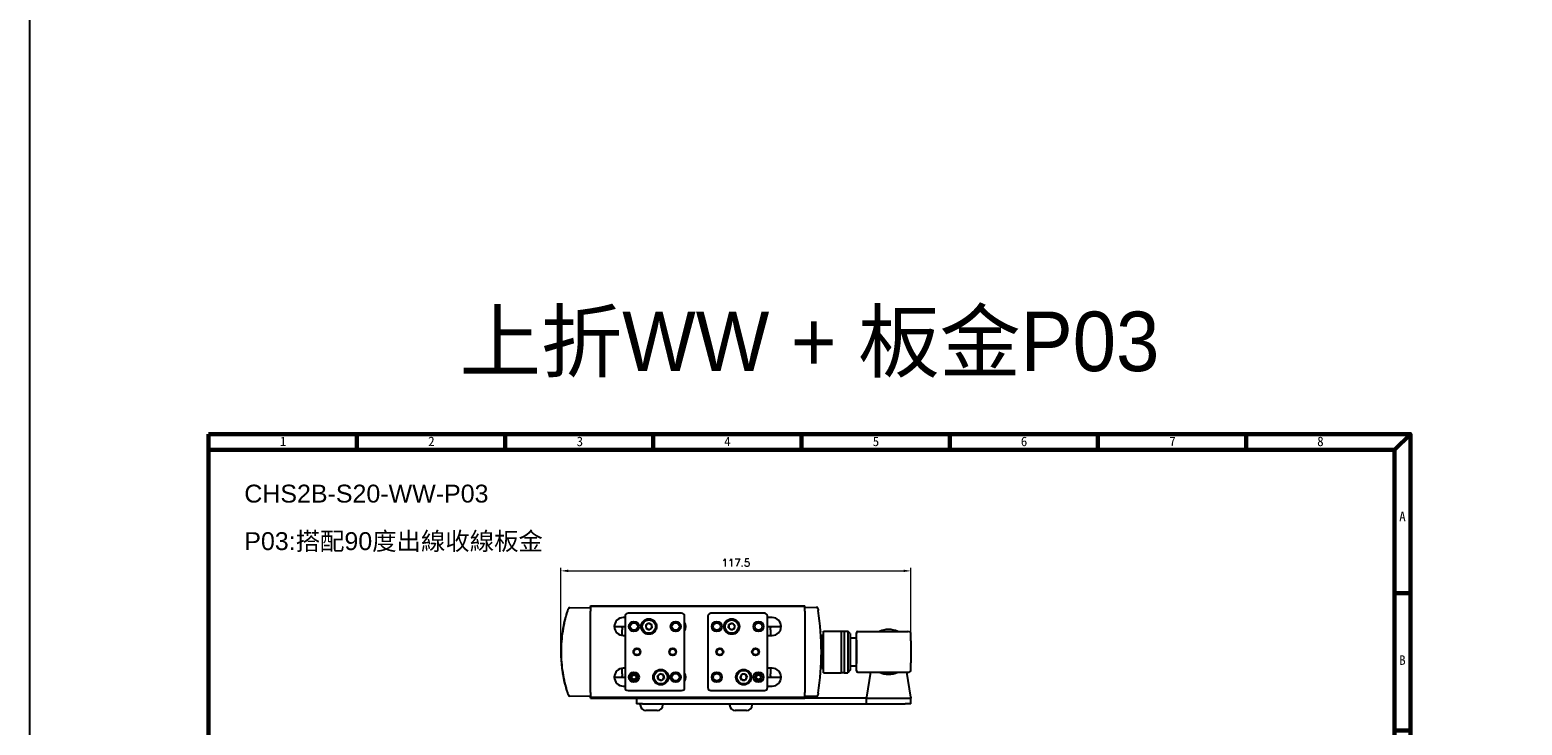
# Model space of a CAD drawing. Header units: inches. Extents: x 0 to 5655, y -2263 to 1330.
# Tile 204 of 231: x 4653 to 5154, y -542 to -309. Entities that reach past the tile are written whole.
import ezdxf
from ezdxf.enums import TextEntityAlignment as Align

# ---------------------------------------------------------------- set-up
doc = ezdxf.new("R2010")
doc.units = ezdxf.units.IN
doc.header["$MEASUREMENT"] = 0
doc.linetypes.add('SLD-實線', pattern=[0])
for name, color, linetype, lineweight in [('AM_0', 7, 'Continuous', 30), ('AM_5', 3, 'Continuous', 15), ('可見 (ISO)', 7, 'Continuous', 25)]:
    doc.layers.add(name, color=color, linetype=linetype, lineweight=lineweight)
doc.layers.add('BORDER', color=7, linetype='Continuous')
doc.layers.add('圖框', color=7, linetype='SLD-實線')
doc.styles.add('SEACAD_arial_ttf', font='arial.ttf', dxfattribs={"height": 0.2})
doc.styles.get("Standard").update_dxf_attribs({"font": 'arial.ttf'})
doc.styles.add('尺寸標註', font='romans.shx', dxfattribs={"bigfont": 'CHINESET.SHX'})
doc.styles.add('標題欄', font='txt')
doc.dimstyles.new('CNS1$0', dxfattribs={"dimtxt": 2.5, "dimasz": 2.5, "dimexe": 1, "dimexo": 1, "dimgap": 1.5, "dimtad": 1, "dimtoh": 1, "dimdec": 1, "dimdsep": 46, "dimtxsty": '尺寸標註', "dimcen": 0, "dimclrd": 2, "dimclre": 2, "dimclrt": 1, "dimadec": 0, "dimazin": 2, "dimtp": 0.1, "dimtm": 0.1, "dimtfac": 0.71, "dimtdec": 1, "dimtmove": 0, "dimatfit": 0, "dimfxl": 0, "dimlwd": 13, "dimlwe": 13, "dimarcsym": 0})

# ---------------------------------------------------------------- blocks, each defined once
blk = doc.blocks.new('A4-英文圖框-橫式')
at = {"layer": 'BORDER', "color": 123, "linetype": 'Continuous', "lineweight": 60, "ltscale": 25.4}
for p, q in [((2201.45, 183.5), (2201.45, 188.79)), ((2251.2, 183.5), (2251.2, 188.79)), ((2300.95, 183.5), (2300.95, 188.79)), ((2350.7, 183.5), (2350.7, 188.79)), ((2400.45, 183.5), (2400.45, 188.79)), ((2450.2, 183.5), (2450.2, 188.79)), ((2499.95, 183.5), (2499.95, 188.79)), ((2549.79, 183.5), (2555.09, 188.79)), ((2151.7, 183.5), (2549.79, 183.5)), ((2549.79, 183.5), (2549.79, -95.06)), ((2549.79, 135.31), (2555.09, 135.31)), ((2549.79, 89.23), (2555.09, 89.23)), ((2549.79, 43.16), (2555.09, 43.16)), ((2549.79, -2.91), (2555.09, -2.91)), ((2151.7, -57.78), (2549.79, -57.78))]:
    blk.add_line(p, q, dxfattribs=at)
at = {"layer": 'BORDER', "color": 60, "linetype": 'Continuous', "ltscale": 25.4}
for p, q in [((2166.7, -65.63), (2166.7, -57.78)), ((2255, -65.63), (2255, -57.78)), ((2275.1, -65.63), (2275.1, -57.78)), ((2364.21, -57.78), (2364.21, -95.06)), ((2388.73, -65.63), (2388.73, -57.78)), ((2437.78, -65.63), (2437.78, -57.78)), ((2452.78, -65.63), (2452.78, -57.78)), ((2491.17, -65.63), (2491.17, -57.78)), ((2506.17, -65.63), (2506.17, -57.78)), ((2520.48, -65.63), (2520.48, -57.78)), ((2535.48, -65.63), (2535.48, -57.78)), ((2151.7, -65.63), (2549.79, -65.63)), ((2155.17, -67.6), (2153.51, -70.48)), ((2155.17, -67.6), (2156.84, -70.48)), ((2158.28, -65.63), (2158.28, -95.06)), ((2220.31, -65.63), (2220.31, -95.06)), ((2236.88, -65.63), (2236.88, -95.06)), ((2255, -65.63), (2255, -95.06)), ((2278.15, -65.63), (2278.15, -72.99)), ((2291.22, -65.63), (2291.22, -80.35)), ((2305.82, -65.63), (2305.82, -72.99)), ((2315.82, -65.63), (2315.82, -72.99)), ((2325.82, -65.63), (2325.82, -72.99)), ((2335.82, -65.63), (2335.82, -72.99)), ((2345.82, -65.63), (2345.82, -72.99)), ((2355.82, -65.63), (2355.82, -72.99)), ((2364.21, -65.63), (2364.21, -95.06)), ((2364.22, -65.63), (2364.22, -72.99)), ((2364.22, -65.63), (2364.22, -72.99)), ((2388.73, -95.06), (2388.73, -65.63)), ((2413.26, -95.06), (2413.26, -65.63)), ((2437.78, -95.06), (2437.78, -65.63)), ((2462.31, -95.06), (2462.31, -65.63)), ((2151.7, -72.99), (2364.21, -72.99)), ((2153.51, -70.48), (2156.84, -70.48)), ((2266.98, -72.99), (2266.98, -80.35)), ((2315.96, -72.99), (2315.96, -80.35)), ((2328.19, -72.99), (2328.19, -80.35)), ((2364.21, -72.99), (2462.31, -72.99)), ((2151.7, -80.35), (2364.21, -80.35)), ((2264.44, -80.35), (2264.44, -87.7)), ((2315.96, -80.35), (2315.96, -87.7)), ((2328.19, -80.35), (2328.19, -87.7)), ((2364.21, -80.35), (2388.73, -80.35)), ((2151.7, -87.7), (2364.21, -87.7)), ((2264.44, -87.7), (2264.44, -95.06)), ((2321.74, -87.7), (2321.74, -95.06)), ((2332.11, -87.7), (2332.11, -95.06)), ((2364.21, -95.06), (2549.79, -95.06))]:
    blk.add_line(p, q, dxfattribs=at)
at = {"layer": 'BORDER', "color": 2, "linetype": 'Continuous', "ltscale": 25.4}
for p, q in [((2313.17, -67.68), (2310.88, -71.65)), ((2323.06, -67.68), (2320.77, -71.65)), ((2332.82, -67.68), (2330.53, -71.65)), ((2342.95, -67.68), (2340.66, -71.65)), ((2353.07, -67.68), (2350.78, -71.65)), ((2296.65, -71.76), (2295.82, -70.33)), ((2295.82, -70.33), (2297.47, -70.33)), ((2297.47, -70.33), (2296.65, -71.76)), ((2298.3, -71.76), (2297.47, -70.33)), ((2297.47, -70.33), (2299.12, -70.33)), ((2299.12, -70.33), (2298.3, -71.76)), ((2299.94, -71.76), (2299.12, -70.33)), ((2299.12, -70.33), (2300.77, -70.33)), ((2300.77, -70.33), (2299.94, -71.76)), ((2310.88, -71.65), (2310.05, -70.22)), ((2310.05, -70.22), (2311.7, -70.22)), ((2320.77, -71.65), (2319.94, -70.22)), ((2319.94, -70.22), (2321.59, -70.22)), ((2330.53, -71.65), (2329.7, -70.22)), ((2329.7, -70.22), (2331.35, -70.22)), ((2340.66, -71.65), (2339.84, -70.22)), ((2339.84, -70.22), (2341.48, -70.22)), ((2350.78, -71.65), (2349.96, -70.22)), ((2349.96, -70.22), (2351.61, -70.22)), ((2311.98, -79.13), (2311.16, -77.71)), ((2311.16, -77.71), (2312.8, -77.71)), ((2314.27, -75.17), (2311.98, -79.13))]:
    blk.add_line(p, q, dxfattribs=at)
at = {"layer": 'BORDER', "color": 4, "linetype": 'Continuous', "ltscale": 25.4}
for p, q in [((2371.71, -74.01), (2371.71, -80.23)), ((2374.82, -77.12), (2368.6, -77.12)), ((2375.39, -77.12), (2384.51, -77.12))]:
    blk.add_line(p, q, dxfattribs=at)
at = {"layer": 'BORDER', "color": 7, "linetype": 'Continuous', "ltscale": 25.4}
for p, q in [((2376.83, -76.06), (2383.16, -74.99)), ((2383.16, -74.99), (2383.16, -79.24)), ((2376.83, -76.06), (2376.83, -78.37)), ((2376.83, -78.37), (2383.16, -79.24))]:
    blk.add_line(p, q, dxfattribs=at)
at = {"layer": 'BORDER', "color": 123, "linetype": 'Continuous', "ltscale": 25.4}
for p, q in [((2145.01, -85.54), (2145.01, -95.06)), ((2145.01, -95.06), (2147.66, -95.06))]:
    blk.add_line(p, q, dxfattribs=at)
at = {"layer": 'BORDER', "color": 123, "linetype": 'Continuous', "lineweight": 60, "ltscale": 25.4}
blk.add_lwpolyline([(2151.7, 188.79), (2555.09, 188.79), (2555.09, -95.06), (2151.7, -95.06)], close=True, dxfattribs=at)
at = {"layer": 'BORDER', "color": 7, "linetype": 'Continuous', "ltscale": 25.4}
for radius in [2.13, 1.26]:
    blk.add_circle((2371.71, -77.12), radius, dxfattribs=at)
at = {"layer": 'BORDER', "color": 2, "linetype": 'Continuous', "ltscale": 25.4}
for centre, start, end in [((2359.2, -70.55), 39.8056, 162.5792), ((2361.14, -68.94), 219.8056, 342.5792)]:
    blk.add_arc(centre, 1.26, start, end, dxfattribs=at)
at = {"layer": '可見 (ISO)', "lineweight": 5}
for p, q in [((2464.86, -74.45), (2465.34, -72.94)), ((2466.49, -74.45), (2464.86, -74.45)), ((2465.42, -72.7), (2465.34, -72.94)), ((2465.42, -72.7), (2470.26, -72.7)), ((2466.2, -75.35), (2466.49, -74.45)), ((2468.06, -74.45), (2467.77, -75.35)), ((2469.69, -74.45), (2468.06, -74.45)), ((2470.18, -72.94), (2469.69, -74.45)), ((2469.97, -75.48), (2470.53, -73.73)), ((2470.18, -72.94), (2470.26, -72.7)), ((2471.95, -74.66), (2471.69, -75.48)), ((2471.8, -72.7), (2474.55, -72.7)), ((2473.43, -74.66), (2471.95, -74.66)), ((2473.17, -75.48), (2473.43, -74.66)), ((2475.2, -74.5), (2474.89, -75.48)), ((2475.55, -72.7), (2475.59, -72.94)), ((2475.55, -72.7), (2477.31, -72.7)), ((2476.04, -75.35), (2475.59, -72.94)), ((2477.34, -72.94), (2477.31, -72.7)), ((2477.34, -72.94), (2477.59, -74.57)), ((2477.59, -74.57), (2478.86, -72.94)), ((2480.66, -72.94), (2478.67, -75.35)), ((2479.05, -72.7), (2478.86, -72.94)), ((2479.05, -72.7), (2480.86, -72.7)), ((2480.09, -75.48), (2480.65, -73.73)), ((2480.66, -72.94), (2480.86, -72.7)), ((2482.08, -74.66), (2481.81, -75.48)), ((2481.92, -72.7), (2484.68, -72.7)), ((2483.55, -74.66), (2482.08, -74.66)), ((2483.29, -75.48), (2483.55, -74.66)), ((2485.33, -74.5), (2485.01, -75.48)), ((2464.9, -79.28), (2465.84, -76.38)), ((2466.47, -79.28), (2464.9, -79.28)), ((2465.84, -76.38), (2467.4, -76.38)), ((2465.99, -75.96), (2466.06, -75.75)), ((2467.55, -75.96), (2465.99, -75.96)), ((2466.06, -75.75), (2467.62, -75.75)), ((2467.77, -75.35), (2466.2, -75.35)), ((2467.4, -76.38), (2466.47, -79.28)), ((2467.62, -75.75), (2467.55, -75.96)), ((2469.25, -77.77), (2469.66, -76.5)), ((2469.66, -76.5), (2471.36, -76.5)), ((2469.79, -76.08), (2469.86, -75.88)), ((2471.49, -76.08), (2469.79, -76.08)), ((2469.86, -75.88), (2471.56, -75.88)), ((2471.69, -75.48), (2469.97, -75.48)), ((2472.78, -79.33), (2470.03, -79.33)), ((2471.36, -76.5), (2471.09, -77.31)), ((2471.09, -77.31), (2472.57, -77.31)), ((2471.56, -75.88), (2471.49, -76.08)), ((2472.57, -77.31), (2472.83, -76.5)), ((2472.83, -76.5), (2474.53, -76.5)), ((2472.99, -76.08), (2473.06, -75.88)), ((2474.69, -76.08), (2472.99, -76.08)), ((2473.06, -75.88), (2474.76, -75.88)), ((2474.89, -75.48), (2473.17, -75.48)), ((2474.53, -76.5), (2473.94, -78.35)), ((2474.76, -75.88), (2474.69, -76.08)), ((2475.3, -79.28), (2476.23, -76.38)), ((2476.87, -79.28), (2475.3, -79.28)), ((2478.67, -75.35), (2476.04, -75.35)), ((2476.16, -75.96), (2476.12, -75.75)), ((2476.12, -75.75), (2478.35, -75.75)), ((2478.18, -75.96), (2476.16, -75.96)), ((2476.23, -76.38), (2477.8, -76.38)), ((2477.8, -76.38), (2476.87, -79.28)), ((2478.35, -75.75), (2478.18, -75.96)), ((2479.37, -77.77), (2479.78, -76.5)), ((2479.78, -76.5), (2481.48, -76.5)), ((2479.92, -76.08), (2479.98, -75.88)), ((2481.61, -76.08), (2479.92, -76.08)), ((2479.98, -75.88), (2481.68, -75.88)), ((2481.81, -75.48), (2480.09, -75.48)), ((2482.91, -79.33), (2480.15, -79.33)), ((2481.48, -76.5), (2481.22, -77.31)), ((2481.22, -77.31), (2482.69, -77.31)), ((2481.68, -75.88), (2481.61, -76.08)), ((2482.69, -77.31), (2482.95, -76.5)), ((2482.95, -76.5), (2484.65, -76.5)), ((2483.11, -76.08), (2483.18, -75.88)), ((2484.81, -76.08), (2483.11, -76.08)), ((2483.18, -75.88), (2484.88, -75.88)), ((2485.01, -75.48), (2483.29, -75.48)), ((2484.65, -76.5), (2484.06, -78.35)), ((2484.88, -75.88), (2484.81, -76.08))]:
    blk.add_line(p, q, dxfattribs=at)
for centre, radius, start, end in [((2471.99, -74.24), 1.55, 123.3001, 160.8894), ((2474.52, -73.55), 0.85, 349.7215, 45.5037), ((2469.75, -73.08), 5.64, 345.4024, 353.6243), ((2482.12, -74.24), 1.55, 123.3001, 160.8894), ((2484.64, -73.55), 0.85, 349.7215, 45.5037), ((2479.87, -73.08), 5.64, 345.4024, 353.6243), ((2470.02, -78.48), 0.85, 172.7215, 270.3361), ((2474.81, -78.7), 5.64, 170.4732, 176.6243), ((2472.48, -77.8), 1.55, 281.1769, 339.4117), ((2484.93, -78.7), 5.64, 170.4732, 176.6243), ((2480.15, -78.48), 0.85, 172.7215, 270.3361), ((2482.61, -77.8), 1.55, 281.1769, 339.4117)]:
    blk.add_arc(centre, radius, start, end, dxfattribs=at)
for points, knots in [([(2471.14, -72.94), (2471.22, -72.89), (2471.31, -72.84), (2471.53, -72.75), (2471.66, -72.72), (2471.8, -72.7)], [0.7632588, 0.7632588, 0.7632588, 0.7632588, 0.8183582, 0.8183582, 0.8969132, 0.8969132, 0.8969132, 0.8969132]), ([(2475.11, -72.94), (2475.04, -72.87), (2474.94, -72.81), (2474.75, -72.73), (2474.65, -72.71), (2474.55, -72.7)], [0.3846511, 0.3846511, 0.3846511, 0.3846511, 0.4469665, 0.4469665, 0.5029651, 0.5029651, 0.5029651, 0.5029651]), ([(2481.26, -72.94), (2481.34, -72.89), (2481.43, -72.84), (2481.65, -72.75), (2481.79, -72.72), (2481.92, -72.7)], [0.7632591, 0.7632591, 0.7632591, 0.7632591, 0.8183584, 0.8183584, 0.8969135, 0.8969135, 0.8969135, 0.8969135]), ([(2485.23, -72.94), (2485.16, -72.87), (2485.06, -72.81), (2484.87, -72.73), (2484.77, -72.71), (2484.68, -72.7)], [0.3846512, 0.3846512, 0.3846512, 0.3846512, 0.4469719, 0.4469719, 0.5029651, 0.5029651, 0.5029651, 0.5029651])]:
    blk.add_open_spline(points, degree=3, knots=knots, dxfattribs=at)
at = {"color": 60, "style": '標題欄'}
for s, p in [('1', (2175.64, 184.72)), ('2', (2225.41, 184.72)), ('3', (2275.22, 184.72)), ('4', (2324.76, 184.72)), ('5', (2374.61, 184.72)), ('6', (2424.32, 184.72)), ('7', (2474.15, 184.72)), ('8', (2523.79, 184.72)), ('A', (2551.33, 159.51)), ('B', (2551.33, 111.26)), ('C', (2551.33, 64.66)), ('D', (2551.33, 19.54)), ('E', (2551.33, -27.06))]:
    blk.add_text(s, height=3.18, dxfattribs=at).set_placement(p)
at = {"color": 3, "style": '標題欄'}
for s, p in [('7', (2474.15, 184.72)), ('A', (2551.33, 159.51)), ('B', (2551.33, 111.26)), ('C', (2551.33, 64.66)), ('D', (2551.33, 19.54)), ('E', (2551.33, -27.06))]:
    blk.add_text(s, height=3.18, dxfattribs=at).set_placement(p)
at = {"layer": 'BORDER', "color": 7, "linetype": 'Continuous', "ltscale": 25.4, "style": 'SEACAD_arial_ttf', "width": 0.8}
blk.add_text('TOYO Automation Co., Ltd.', height=4.8353, dxfattribs=at).set_placement((2474.42, -80.83), align=Align.TOP_LEFT)
at = {"layer": '圖框', "style": '標題欄'}
for s, height, p in [('Product', 2.605, (2153.34, -59.85)), ('Specification', 2.6053, (2255.83, -60.09)), ('Part number', 2.6053, (2368.46, -59.91)), (' Material', 2.605, (2438.46, -59.91)), ('Item', 2.605, (2495.44, -59.94)), ('Scale', 2.605, (2523.91, -59.86)), ('Modification', 2.6053, (2178.41, -67.5)), ('Date', 2.605, (2224.93, -67.39)), ('Modified by', 2.6053, (2236.78, -67.84)), ('General tolerance：', 1.8237, (2256.11, -70.24)), ('Unmarked', 1.824, (2256.11, -66.79)), ('Surface', 1.377, (2278.84, -66.96)), ('Roughness(Ra)', 1.377, (2278.84, -69.44)), ('G', 1.82, (2297.75, -67.35)), ('0.8', 1.824, (2308.88, -67.24)), ('1.2', 1.824, (2318.77, -67.24)), ('1.6', 1.824, (2328.53, -67.24)), ('3.2', 1.824, (2338.81, -67.24)), ('6.3', 1.824, (2348.61, -67.24)), ('treatment', 2.605, (2368.64, -69.6)), ('Surface', 2.605, (2368.64, -66.07)), ('Heat treatment', 2.6053, (2414.74, -67.75)), ('1', 2.61, (2154.01, -74.74)), ('Common', 1.824, (2255.52, -73.98)), ('Unmarked chamfer :C0.5', 1.2273, (2267.87, -74.6)), ('Unmarked', 1.596, (2291.45, -74.18)), ('6.3', 1.824, (2310.42, -74.74)), ('Processed', 1.824, (2317.04, -74.04)), ('Vernier tolerance  300 lower %%P0.1', 1.8237, (2329.1, -74.41)), ('Audit', 2.605, (2389.49, -74.05)), ('Design', 2.605, (2414.01, -74.05)), ('Draw', 2.605, (2438.54, -74.05)), ('standards', 1.824, (2255.52, -77.01)), ('Unmarked corner rounding: R0.5', 1.2273, (2267.85, -77.03)), ('surface roughness :', 1.5965, (2291.45, -76.81)), ('parts', 1.824, (2317.04, -77.12)), ('300~600%%P 0.15  600~1000%%P 0.2', 1.8237, (2329.1, -77.45)), ('2', 2.61, (2154.01, -83.35)), ('Stamping', 1.614, (2255.3, -82.23)), (' part', 1.614, (2256.6, -84.6)), ('Vernier tolerance 6 lower %%P0.3  6~30%%P0.5  30~120%%P0.8', 1.6062, (2265.15, -82.07)), ('120~400%%P1.2  400~1000%%P2  1000~2000%%P3', 1.6062, (2265, -84.87)), ('Stamping part', 1.4514, (2316.36, -81.99)), ('laser cutting', 1.4514, (2316.61, -84.12)), ('t=6~10%%P0.15 t=10 up %%P0.2', 1.8237, (2328.87, -84.76)), ('Vernier tolerance  t=0.6~5%%P0.1', 1.8237, (2328.96, -81.48)), ('Aluminum', 1.39, (2255.52, -89.35)), ('Vernier tolerance 10 lower %%P0.2  10~25%%P0.25  25~38%%P0.3', 1.7169, (2265.25, -89.01)), ('Welding', 1.824, (2322.95, -89.17)), ('Vernier tolerance 300 lower %%P0.5  ', 1.6654, (2333.05, -89.26)), ('Unit : mm', 2.605, (2368.45, -85.94)), ('3', 2.61, (2154.01, -90.71)), ('extrusion', 1.39, (2255.52, -91.81)), ('38~50%%P0.5  50~100%%P0.6  100~180%%P0.8  180 up %%P1.0', 1.7169, (2265.25, -91.86)), ('parts', 1.824, (2322.95, -92.06)), ('300~600%%P0.7   600~1000%%P1.0', 1.6654, (2333.19, -91.93))]:
    blk.add_text(s, height=height, dxfattribs=at).set_placement(p, align=Align.TOP_LEFT)
blk = doc.blocks.new('*D762')
at = {"layer": 'AM_5', "color": 2, "lineweight": 13}
for p, q in [((4831.32, -516.73), (4831.32, -489.53)), ((4833.82, -490.53), (4946.34, -490.53)), ((4948.84, -513.08), (4948.84, -489.53))]:
    blk.add_line(p, q, dxfattribs=at)
at = {"layer": 'AM_5', "color": 2}
for points in [[(4833.82, -490.11), (4833.82, -490.94), (4831.32, -490.53)], [(4946.34, -490.11), (4946.34, -490.94), (4948.84, -490.53)]]:
    blk.add_solid(points, dxfattribs=at)
at = {"layer": 'Defpoints', "color": 0}
for p in [(4948.84, -490.53), (4948.84, -514.08), (4831.32, -517.73)]:
    blk.add_point(p, dxfattribs=at)
at = {"layer": 'AM_5', "color": 1, "insert": (4890.08, -487.78), "char_height": 2.5, "attachment_point": 5, "style": '尺寸標註'}
blk.add_mtext('117.5', dxfattribs=at)

msp = doc.modelspace()

# ---------------------------------------------------------------- linework, layer by layer
at = {"color": 2}
msp.add_lwpolyline([(4653.092, 513.153), (5654.873, 513.153), (5654.873, -1252.268), (4653.092, -1252.268)], close=True, dxfattribs=at)
at = {"layer": '可見 (ISO)'}
for p, q in [((4834.337, -502.898), (4841.267, -502.777)), ((4841.267, -502.527), (4841.267, -502.227)), ((4841.267, -502.227), (4913.267, -502.227)), ((4841.267, -502.527), (4841.267, -504.027)), ((4913.267, -502.527), (4841.267, -502.527)), ((4841.267, -531.427), (4841.267, -504.027)), ((4845.667, -502.327), (4841.867, -502.327)), ((4841.867, -502.527), (4841.867, -502.327)), ((4845.667, -502.527), (4845.667, -502.327)), ((4852.864, -505.727), (4852.864, -529.727)), ((4871.864, -504.727), (4853.864, -504.727)), ((4872.864, -529.727), (4872.864, -505.727)), ((4880.67, -505.727), (4880.67, -529.727)), ((4899.67, -504.727), (4881.67, -504.727)), ((4900.67, -529.727), (4900.67, -505.727)), ((4912.667, -502.327), (4908.867, -502.327)), ((4908.867, -502.527), (4908.867, -502.327)), ((4912.667, -502.527), (4912.667, -502.327)), ((4913.267, -502.527), (4913.267, -502.227)), ((4913.267, -504.027), (4913.267, -502.527)), ((4913.267, -502.777), (4917.093, -502.71)), ((4913.267, -504.027), (4913.267, -531.427)), ((4832.854, -506.747), (4832.647, -506.751)), ((4849.267, -509.227), (4852.864, -509.227)), ((4851.864, -509.697), (4851.864, -509.227)), ((4851.864, -509.697), (4851.864, -510.334)), ((4851.864, -512.2), (4851.864, -510.334)), ((4852.864, -506.227), (4852.267, -506.227)), ((4859.8, -508.75), (4860.746, -508.067)), ((4859.8, -508.75), (4859.918, -509.91)), ((4860.982, -510.387), (4859.918, -509.91)), ((4860.746, -508.067), (4861.81, -508.545)), ((4860.982, -510.387), (4861.928, -509.705)), ((4861.928, -509.705), (4861.81, -508.545)), ((4872.864, -509.227), (4873.267, -509.227)), ((4887.582, -509.648), (4887.761, -508.496)), ((4887.582, -509.648), (4888.491, -510.38)), ((4887.761, -508.496), (4888.849, -508.075)), ((4889.578, -509.958), (4888.491, -510.38)), ((4889.758, -508.806), (4888.849, -508.075)), ((4889.578, -509.958), (4889.758, -508.806)), ((4902.267, -506.227), (4900.67, -506.227)), ((4900.67, -509.227), (4905.267, -509.227)), ((4901.67, -509.227), (4901.67, -509.697)), ((4901.67, -510.334), (4901.67, -509.697)), ((4901.67, -510.334), (4901.67, -512.227)), ((4919.437, -524.727), (4919.437, -510.727)), ((4919.437, -510.727), (4925.437, -510.727)), ((4925.437, -510.727), (4925.437, -524.727)), ((4925.437, -510.827), (4926.437, -510.827)), ((4926.437, -510.727), (4926.437, -524.727)), ((4926.437, -510.727), (4927.632, -510.727)), ((4927.632, -510.727), (4927.632, -524.727)), ((4928.437, -511.532), (4927.632, -510.727)), ((4931.037, -510.877), (4947.837, -510.877)), ((4852.267, -512.227), (4852.864, -512.227)), ((4900.67, -512.227), (4902.267, -512.227)), ((4919.037, -512.477), (4918.616, -512.477)), ((4919.037, -512.227), (4919.437, -511.827)), ((4919.037, -523.227), (4919.037, -512.227)), ((4928.437, -511.532), (4928.437, -523.922)), ((4928.437, -512.977), (4930.537, -512.977)), ((4930.537, -511.377), (4930.537, -511.566)), ((4930.537, -511.566), (4930.537, -511.377)), ((4930.537, -513.769), (4930.537, -511.566)), ((4930.537, -513.769), (4930.537, -511.566)), ((4930.537, -513.769), (4930.537, -521.685)), ((4930.537, -521.685), (4930.537, -513.769)), ((4948.837, -514.081), (4948.837, -511.877)), ((4948.837, -514.081), (4948.837, -521.373)), ((4851.864, -525.121), (4851.864, -523.254)), ((4851.864, -525.121), (4851.864, -525.757)), ((4851.864, -526.227), (4851.864, -525.757)), ((4852.864, -523.227), (4852.267, -523.227)), ((4864.675, -525.076), (4863.773, -525.816)), ((4863.962, -526.966), (4863.773, -525.816)), ((4865.766, -525.488), (4864.675, -525.076)), ((4865.766, -525.488), (4865.955, -526.639)), ((4892.093, -525.213), (4891.504, -526.22)), ((4893.26, -525.221), (4892.093, -525.213)), ((4893.26, -525.221), (4893.836, -526.235)), ((4902.267, -523.227), (4900.67, -523.227)), ((4901.67, -523.227), (4901.67, -525.121)), ((4901.67, -525.757), (4901.67, -525.121)), ((4901.67, -525.757), (4901.67, -526.227)), ((4919.037, -522.977), (4918.616, -522.977)), ((4919.037, -523.227), (4919.437, -523.627)), ((4919.437, -524.727), (4925.437, -524.727)), ((4925.437, -524.627), (4926.437, -524.627)), ((4926.437, -524.727), (4927.632, -524.727)), ((4928.437, -523.922), (4927.632, -524.727)), ((4928.437, -522.477), (4930.537, -522.477)), ((4930.537, -523.889), (4930.537, -521.685)), ((4930.537, -523.889), (4930.537, -521.685)), ((4930.537, -523.889), (4930.537, -524.077)), ((4930.537, -524.077), (4930.537, -523.889)), ((4931.037, -524.577), (4947.837, -524.577)), ((4935.24, -524.577), (4933.916, -532.993)), ((4948.758, -532.993), (4947.434, -524.577)), ((4948.837, -523.577), (4948.837, -521.373)), ((4832.854, -528.707), (4832.647, -528.704)), ((4849.267, -526.227), (4852.864, -526.227)), ((4852.267, -529.227), (4852.864, -529.227)), ((4853.864, -530.727), (4871.864, -530.727)), ((4865.053, -527.378), (4863.962, -526.966)), ((4865.053, -527.378), (4865.955, -526.639)), ((4872.864, -526.227), (4873.267, -526.227)), ((4881.67, -530.727), (4899.67, -530.727)), ((4892.08, -527.233), (4891.504, -526.22)), ((4893.246, -527.241), (4892.08, -527.233)), ((4893.246, -527.241), (4893.836, -526.235)), ((4900.67, -526.227), (4905.267, -526.227)), ((4900.67, -529.227), (4902.267, -529.227)), ((4841.267, -532.677), (4834.337, -532.556)), ((4841.267, -531.427), (4841.267, -532.927)), ((4841.267, -533.227), (4841.267, -532.927)), ((4841.267, -532.927), (4913.267, -532.927)), ((4841.267, -533.227), (4913.267, -533.227)), ((4841.867, -532.927), (4841.867, -533.127)), ((4841.867, -533.127), (4845.667, -533.127)), ((4845.667, -532.927), (4845.667, -533.127)), ((4856.767, -533.227), (4856.767, -535.227)), ((4858.767, -535.227), (4856.767, -535.227)), ((4857.967, -535.527), (4857.967, -535.227)), ((4858.767, -535.227), (4933.837, -535.227)), ((4865.567, -535.527), (4865.567, -535.227)), ((4887.967, -535.527), (4887.967, -535.227)), ((4895.567, -535.527), (4895.567, -535.227)), ((4908.867, -532.927), (4908.867, -533.127)), ((4908.867, -533.127), (4912.667, -533.127)), ((4912.667, -532.927), (4912.667, -533.127)), ((4913.267, -532.927), (4913.267, -531.427)), ((4917.093, -532.744), (4913.267, -532.677)), ((4913.267, -533.227), (4913.267, -532.927)), ((4933.837, -533.227), (4913.267, -533.227)), ((4933.837, -533.227), (4933.837, -535.227)), ((4933.837, -533.227), (4946.837, -533.227)), ((4933.837, -533.227), (4933.837, -535.227)), ((4933.837, -535.227), (4946.837, -535.227)), ((4946.837, -533.227), (4948.837, -533.227)), ((4948.837, -535.227), (4946.837, -535.227)), ((4948.837, -535.227), (4948.837, -533.227)), ((4863.667, -537.427), (4859.867, -537.427)), ((4893.667, -537.427), (4889.867, -537.427))]:
    msp.add_line(p, q, dxfattribs=at)
for centre, radius in [((4855.864, -509.227), 1.7), ((4855.864, -509.227), 1.25), ((4860.864, -509.227), 2.6), ((4860.864, -509.227), 2.4), ((4860.864, -509.227), 2.25), ((4869.864, -509.227), 1.7), ((4869.864, -509.227), 1.25), ((4883.67, -509.227), 1.7), ((4883.67, -509.227), 1.25), ((4888.67, -509.227), 2.6), ((4888.67, -509.227), 2.4), ((4888.67, -509.227), 2.25), ((4897.67, -509.227), 1.7), ((4897.67, -509.227), 1.25), ((4856.864, -517.727), 1.2), ((4856.864, -517.727), 1), ((4868.864, -517.727), 1.2), ((4868.864, -517.727), 1), ((4884.67, -517.727), 1.2), ((4884.67, -517.727), 1), ((4896.67, -517.727), 1.2), ((4896.67, -517.727), 1), ((4855.864, -526.227), 1.7), ((4855.864, -526.227), 1.25), ((4855.864, -526.227), 0.75), ((4864.864, -526.227), 2.6), ((4864.864, -526.227), 2.4), ((4864.864, -526.227), 2.25), ((4869.864, -526.227), 1.7), ((4869.864, -526.227), 1.25), ((4883.67, -526.227), 1.7), ((4883.67, -526.227), 1.25), ((4892.67, -526.227), 2.6), ((4892.67, -526.227), 2.4), ((4892.67, -526.227), 2.25), ((4897.67, -526.227), 1.7), ((4897.67, -526.227), 1.25), ((4897.67, -526.227), 0.75)]:
    msp.add_circle(centre, radius, dxfattribs=at)
for centre, radius, start, end in [((4834.346, -503.398), 0.5, 91, 161.53861), ((4853.864, -505.727), 1, 90, 180), ((4871.864, -505.727), 1, 0, 90), ((4881.67, -505.727), 1, 90, 180), ((4899.67, -505.727), 1, 0, 90), ((4917.102, -503.21), 0.5, 9.17938, 91), ((4852.267, -509.227), 3, 90, 270), ((4860.864, -509.227), 1.01, 125.82179, 185.82179), ((4860.864, -509.227), 1.01, 185.82179, 245.82179), ((4860.864, -509.227), 1.01, 65.82179, 125.82179), ((4860.864, -509.227), 1.01, 245.82179, 305.82179), ((4860.864, -509.227), 1.01, 5.82179, 65.82179), ((4860.864, -509.227), 1.01, 305.82179, 5.82179), ((4870.267, -509.227), 3, 329.96032, 30.03968), ((4888.67, -509.227), 1.01, 171.1692, 231.1692), ((4888.67, -509.227), 1.01, 111.1692, 171.1692), ((4888.67, -509.227), 1.01, 231.1692, 291.1692), ((4888.67, -509.227), 1.01, 51.1692, 111.1692), ((4888.67, -509.227), 1.01, 291.1692, 351.1692), ((4888.67, -509.227), 1.01, 351.1692, 51.1692), ((4902.267, -509.227), 3, 270, 90), ((4931.037, -511.377), 0.5, 90, 180), ((4941.337, -517.727), 7.5, 65.97014, 114.02986), ((4947.837, -511.877), 1, 0, 90), ((4852.267, -526.227), 3, 90, 270), ((4864.864, -526.227), 1.01, 129.33088, 189.33088), ((4864.864, -526.227), 1.01, 69.33088, 129.33088), ((4864.864, -526.227), 1.01, 9.33088, 69.33088), ((4870.267, -526.227), 3, 329.96032, 30.03968), ((4892.67, -526.227), 1.01, 149.62365, 209.62365), ((4892.67, -526.227), 1.01, 89.62365, 149.62365), ((4892.67, -526.227), 1.01, 29.62365, 89.62365), ((4892.67, -526.227), 1.01, 329.62365, 29.62365), ((4902.267, -526.227), 3, 270, 90), ((4931.037, -524.077), 0.5, 180, 270), ((4941.337, -517.727), 7.5, 245.97014, 294.02986), ((4947.837, -523.577), 1, 270, 0), ((4853.864, -529.727), 1, 180, 270), ((4864.864, -526.227), 1.01, 189.33088, 249.33088), ((4864.864, -526.227), 1.01, 249.33088, 309.33088), ((4864.864, -526.227), 1.01, 309.33088, 9.33088), ((4871.864, -529.727), 1, 270, 0), ((4881.67, -529.727), 1, 180, 270), ((4892.67, -526.227), 1.01, 209.62365, 269.62365), ((4892.67, -526.227), 1.01, 269.62365, 329.62365), ((4899.67, -529.727), 1, 270, 0), ((4834.346, -532.056), 0.5, 198.46139, 269), ((4859.867, -535.527), 1.9, 180, 270), ((4863.667, -535.527), 1.9, 270, 0), ((4889.867, -535.527), 1.9, 180, 270), ((4893.667, -535.527), 1.9, 270, 0), ((4917.102, -532.244), 0.5, 269, 350.82062)]:
    msp.add_arc(centre, radius, start, end, dxfattribs=at)
for centre, major_axis, ratio, start_param, end_param in [((4827.294, -517.727), (0, -91.486), 0.9998494, 1.4188822, 1.7227105), ((4877.253, -517.727), (0, 45.943), 0.9998477, 1.3295497, 1.812043), ((4877.254, -517.727), (0, 45.944), 0.9998477, 1.4006673, 1.4089419), ((4877.253, -517.727), (0, 45.943), 0.9998477, 1.3908032, 1.3986967), ((4877.254, -517.727), (0, 45.944), 0.9998477, 1.732924, 1.7353902), ((4877.254, -517.727), (0, 45.944), 0.9998477, 1.7378407, 1.7403156), ((4933.837, -531.227), (0, -2), 0.0836809, 0, 0.4886922), ((4948.837, -531.227), (0, 2), 0.0836809, 2.6529005, 3.1415927)]:
    msp.add_ellipse(centre, major_axis=major_axis, ratio=ratio, start_param=start_param, end_param=end_param, dxfattribs=at)
for points, knots in [([(4833.624, -531.452), (4832.927, -529.236), (4832.399, -526.966), (4832.047, -524.67), (4831.694, -522.374), (4831.517, -520.05), (4831.517, -517.727), (4831.517, -515.404), (4831.694, -513.081), (4832.047, -510.784), (4832.399, -508.488), (4832.927, -506.219), (4833.624, -504.002)], [2.83690094, 2.83690094, 2.83690094, 2.83690094, 2.9892468, 2.9892468, 2.9892468, 3.14159265, 3.14159265, 3.14159265, 3.29393851, 3.29393851, 3.29393851, 3.44628436, 3.44628436, 3.44628436, 3.44628436]), ([(4832.84, -506.806), (4832.902, -506.553), (4832.97, -506.286), (4833.108, -505.765), (4833.18, -505.504), (4833.269, -505.186), (4833.291, -505.111), (4833.312, -505.039)], [0, 0, 0, 0, 0.08089177, 0.08089177, 0.16215301, 0.16215301, 0.18784285, 0.18784285, 0.18784285, 0.18784285]), ([(4833.624, -504.002), (4833.655, -503.905), (4833.686, -503.808), (4833.744, -503.628), (4833.771, -503.543), (4833.818, -503.4), (4833.838, -503.341), (4833.864, -503.261), (4833.871, -503.24), (4833.871, -503.24)], [0, 0, 0, 0, 0.0003038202, 0.0003038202, 0.0006076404, 0.0006076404, 0.0009114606, 0.0009114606, 0.0012152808, 0.0012152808, 0.0012152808, 0.0012152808]), ([(4917.595, -503.131), (4917.595, -503.131), (4917.598, -503.15), (4917.605, -503.188), (4917.611, -503.226), (4917.62, -503.282), (4917.631, -503.352), (4917.636, -503.384), (4917.641, -503.42), (4917.647, -503.457), (4917.654, -503.5), (4917.662, -503.547), (4917.669, -503.595), (4917.677, -503.647), (4917.686, -503.701), (4917.694, -503.756), (4917.7, -503.797), (4917.707, -503.84), (4917.714, -503.883)], [0, 0, 0, 0, 0.0002945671, 0.0002945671, 0.0002945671, 0.0005895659, 0.0005895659, 0.0005895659, 0.0007276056, 0.0007276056, 0.0007276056, 0.0008855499, 0.0008855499, 0.0008855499, 0.0010536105, 0.0010536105, 0.0010536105, 0.0011811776, 0.0011811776, 0.0011811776, 0.0011811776]), ([(4832.449, -508.541), (4832.449, -508.541), (4832.449, -508.541), (4832.449, -508.541), (4832.449, -508.54), (4832.449, -508.538), (4832.45, -508.534), (4832.451, -508.529)], [0.028605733, 0.028605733, 0.028605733, 0.028605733, 0.029950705, 0.029950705, 0.035957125, 0.035957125, 0.051193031, 0.051193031, 0.051193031, 0.051193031]), ([(4918.261, -508.121), (4918.261, -508.121), (4918.261, -508.121), (4918.261, -508.121), (4918.261, -508.121), (4918.261, -508.121)], [0, 0, 0, 0, 0.001977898, 0.001977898, 0.002252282, 0.002252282, 0.002252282, 0.002252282]), ([(4918.293, -508.423), (4918.293, -508.423), (4918.293, -508.423), (4918.293, -508.423), (4918.293, -508.423), (4918.293, -508.423)], [0, 0, 0, 0, 0.0019795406, 0.0019795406, 0.0022488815, 0.0022488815, 0.0022488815, 0.0022488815]), ([(4918.507, -510.833), (4918.507, -510.833), (4918.507, -510.833), (4918.507, -510.835), (4918.507, -510.836), (4918.507, -510.838), (4918.507, -510.838), (4918.507, -510.839), (4918.507, -510.839), (4918.507, -510.839), (4918.507, -510.839), (4918.507, -510.839), (4918.507, -510.839), (4918.507, -510.839), (4918.507, -510.839), (4918.507, -510.839)], [0.0364476, 0.0364476, 0.0364476, 0.0364476, 0.044962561, 0.044962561, 0.057793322, 0.057793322, 0.060198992, 0.060198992, 0.060650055, 0.060650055, 0.060819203, 0.060819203, 0.060882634, 0.060882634, 0.060902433, 0.060902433, 0.060902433, 0.060902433]), ([(4918.507, -524.618), (4918.507, -524.619), (4918.507, -524.62), (4918.507, -524.621), (4918.507, -524.621), (4918.507, -524.621), (4918.507, -524.621), (4918.507, -524.621)], [0, 0, 0, 0, 0.011251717, 0.011251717, 0.017051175, 0.017051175, 0.018080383, 0.018080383, 0.018080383, 0.018080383]), ([(4832.508, -527.198), (4832.484, -527.084), (4832.467, -527.001), (4832.455, -526.943), (4832.453, -526.934), (4832.451, -526.922), (4832.45, -526.918), (4832.449, -526.914), (4832.449, -526.913), (4832.449, -526.913), (4832.449, -526.913), (4832.449, -526.913)], [0, 0, 0, 0, 0.07200601, 0.07200601, 0.09057556, 0.09057556, 0.10449754, 0.10449754, 0.11493715, 0.11493715, 0.11568227, 0.11568227, 0.11568227, 0.11568227]), ([(4833.18, -529.95), (4833.111, -529.7), (4833.039, -529.435), (4832.904, -528.909), (4832.837, -528.642), (4832.76, -528.32), (4832.743, -528.247), (4832.726, -528.175)], [0, 0, 0, 0, 0.08094499, 0.08094499, 0.16297153, 0.16297153, 0.18754786, 0.18754786, 0.18754786, 0.18754786]), ([(4918.261, -527.333), (4918.261, -527.333), (4918.261, -527.333), (4918.261, -527.333), (4918.261, -527.333), (4918.261, -527.333)], [0.0298504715, 0.0298504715, 0.0298504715, 0.0298504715, 0.0303404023, 0.0303404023, 0.0319955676, 0.0319955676, 0.0319955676, 0.0319955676]), ([(4918.293, -527.031), (4918.293, -527.031), (4918.293, -527.031), (4918.293, -527.031), (4918.293, -527.031), (4918.293, -527.032)], [0.0299152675, 0.0299152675, 0.0299152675, 0.0299152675, 0.0301982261, 0.0301982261, 0.032049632, 0.032049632, 0.032049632, 0.032049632]), ([(4833.871, -532.215), (4833.871, -532.215), (4833.842, -532.126), (4833.795, -531.982), (4833.771, -531.911), (4833.744, -531.827), (4833.715, -531.736), (4833.685, -531.645), (4833.655, -531.55), (4833.624, -531.452)], [0, 0, 0, 0, 0.000612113, 0.000612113, 0.000612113, 0.0009181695, 0.0009181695, 0.0009181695, 0.001224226, 0.001224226, 0.001224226, 0.001224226]), ([(4833.678, -531.621), (4833.678, -531.621), (4833.678, -531.621), (4833.678, -531.621), (4833.678, -531.621), (4833.677, -531.62), (4833.677, -531.619), (4833.676, -531.616), (4833.675, -531.613), (4833.674, -531.61)], [0.037988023, 0.037988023, 0.037988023, 0.037988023, 0.038496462, 0.038496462, 0.041342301, 0.041342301, 0.049881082, 0.049881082, 0.059809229, 0.059809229, 0.059809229, 0.059809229]), ([(4917.714, -531.572), (4917.698, -531.671), (4917.683, -531.767), (4917.669, -531.858), (4917.655, -531.949), (4917.642, -532.032), (4917.631, -532.101), (4917.609, -532.241), (4917.595, -532.324), (4917.595, -532.324)], [0, 0, 0, 0, 0.000295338, 0.000295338, 0.000295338, 0.0005906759, 0.0005906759, 0.0005906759, 0.0011813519, 0.0011813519, 0.0011813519, 0.0011813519])]:
    msp.add_open_spline(points, degree=3, knots=knots, dxfattribs=at)
for points in [[(4833.624, -504.002), (4833.637, -503.961), (4833.648, -503.928), (4833.656, -503.901)], [(4918.691, -513.997), (4918.695, -514.09), (4918.698, -514.184), (4918.702, -514.279)]]:
    msp.add_open_spline(points, degree=3, dxfattribs=at)

# ---------------------------------------------------------------- block references
msp.add_blockref('A4-英文圖框-橫式', (2561.395, -633.352))

# ---------------------------------------------------------------- texts
at = {"color": 7, "insert": (4914.787, -414.558), "char_height": 20, "attachment_point": 5}
msp.add_mtext_dynamic_manual_height_columns('{\\fPMingLiU|b0|i0|c136|p18;上折WW + 板金P03}', width=252.6866, gutter_width=12.5, heights=[0], dxfattribs=at)
at = {"layer": 'AM_0'}
for s, p in [('CHS2B-S20-WW-P03', (4725.07, -467.578)), ('P03:搭配90度出線收線板金', (4725.07, -483.544))]:
    msp.add_text(s, height=6, dxfattribs=at).set_placement(p)

# ---------------------------------------------------------------- dimensions: what is measured, and where the dimension line sits
at = {"layer": 'AM_5'}
dim = msp.add_linear_dim(base=(4948.837, -490.527), p1=(4831.317, -517.727), p2=(4948.837, -514.081), dimstyle='CNS1$0', override={"dimpost": '', "dimfxl": 4, "dimarcsym": 1}, dxfattribs=at)
dim.commit()
dim.dimension.update_dxf_attribs({"geometry": '*D762', "text_midpoint": (4890.077, -487.777)})

doc.saveas('drawing.dxf')
